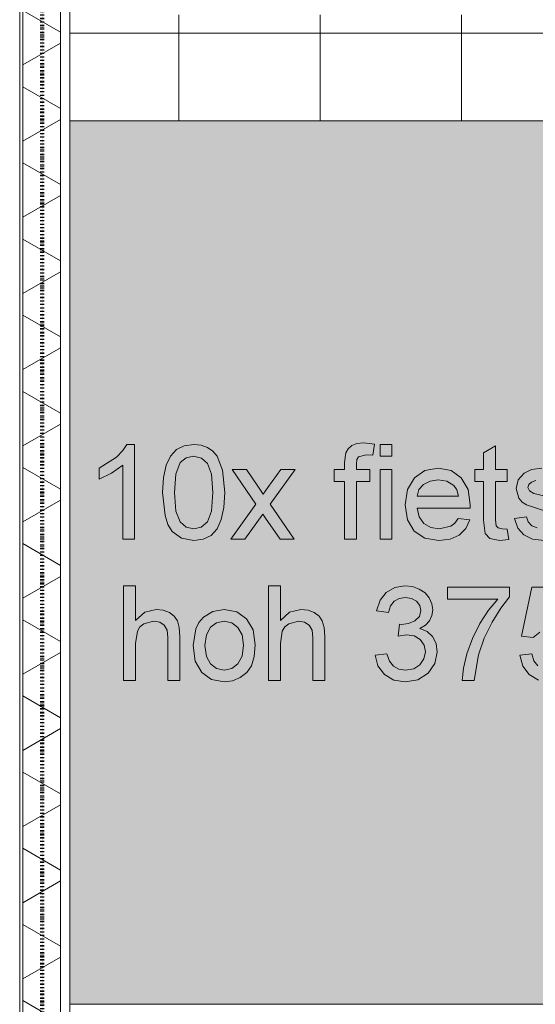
# Model space of a CAD drawing. Header units: millimetres. Extents: x -281 to 145437, y -16481 to 78869.
# Tile 108 of 256: x 4610 to 5705, y 31970 to 34060. Entities that reach past the tile are written whole.
import ezdxf

# ---------------------------------------------------------------- set-up
doc = ezdxf.new("R2010")
doc.units = ezdxf.units.MM
doc.linetypes.add('ARC FS 060 minutes', pattern=[7.2, 2.4, -1.6, 0, -1.6, 0, -1.6])
for name, color, linetype, lineweight in [('A--A23__Vloeren', 8, 'Continuous', 5), ('A--A2__Ruwbouw', 8, 'Continuous', 5), ('A--L$01A__Algemeen', 7, 'Continuous', 5), ('A--L21__Buitenwanden', 3, 'Continuous', 5), ('A--L90__Terrein', 7, 'Continuous', 5)]:
    doc.layers.add(name, color=color, linetype=linetype, lineweight=lineweight)

# ---------------------------------------------------------------- blocks, each defined once
blk = doc.blocks.new('65_GM_LIB_fire separation vertical_gen_arc - 060 minutes-2436626-L_80_ 11')
at = {"layer": 'A--L$01A__Algemeen', "linetype": 'ARC FS 060 minutes', "lineweight": 100}
blk.add_line((0, 0), (44095, 0), dxfattribs=at)
blk = doc.blocks.new('TBR-B-INS-BR-ARC-R25_rvt-1-L_80_ 11')
at = {"layer": 'A--L$01A__Algemeen', "color": 124, "linetype": 'ARC FS 060 minutes', "lineweight": 100, "rotation": 269.9999999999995}
blk.add_blockref('65_GM_LIB_fire separation vertical_gen_arc - 060 minutes-2436626-L_80_ 11', (4658, 56530), dxfattribs=at)
blk = doc.blocks.new('NLRS_90_PA_LB_fietsvak dubbellaags_gen_cpz - NLRS_72_21_01_fietsvak 10x hoh 375-48998501-L_80_ 11')
at = {"layer": 'A--L90__Terrein'}
blk.add_hatch(color=256, dxfattribs=at).paths.add_polyline_path([(1900, 0), (1900, 1875), (0, 1875), (0, 0), (1279, 0)])
for p, q in [((1900, 1875), (0, 1875)), ((623.7, 1191.6), (609.3, 1190.1)), ((646.6, 1188.8), (623.7, 1191.6)), ((112.1, 1175.3), (98.6, 1161.7)), ((121, 1188.4), (112.1, 1175.3)), ((137.1, 1188.4), (121, 1188.4)), ((137.1, 987.5), (137.1, 1188.4)), ((226.1, 1177.5), (213.3, 1163.7)), ((242.5, 1185.7), (226.1, 1177.5)), ((262.7, 1188.4), (242.5, 1185.7)), ((278.2, 1186.8), (262.7, 1188.4)), ((292.1, 1181.9), (278.2, 1186.8)), ((303.6, 1174), (292.1, 1181.9)), ((312.3, 1163.3), (303.6, 1174)), ((585.6, 1170.9), (582.9, 1149.9)), ((590.6, 1179.2), (585.6, 1170.9)), ((598.4, 1185.8), (590.6, 1179.2)), ((609.3, 1190.1), (598.4, 1185.8)), ((643, 1165.3), (646.6, 1188.8)), ((683.4, 1188.4), (658.3, 1188.4)), ((658.3, 1188.4), (658.3, 1163.3)), ((683.4, 1163.3), (683.4, 1188.4)), ((903.1, 1185.7), (878, 1170.9)), ((878, 1170.9), (878, 1135)), ((903.1, 1135), (903.1, 1185.7)), ((98.6, 1161.7), (61.8, 1138.2)), ((213.3, 1163.7), (204.2, 1144.1)), ((224.9, 1125.4), (234.1, 1149.9)), ((234.1, 1149.9), (246.7, 1159.9)), ((246.7, 1159.9), (262.4, 1163.3)), ((262.4, 1163.3), (279, 1159.5)), ((279, 1159.5), (292.1, 1148)), ((324.1, 1133.5), (312.3, 1163.3)), ((582.9, 1149.9), (582.9, 1135)), ((608, 1146.7), (609.2, 1156.3)), ((609.2, 1156.3), (612.7, 1162.3)), ((612.7, 1162.3), (628.5, 1166.4)), ((628.5, 1166.4), (643, 1165.3)), ((658.3, 1163.3), (683.4, 1163.3)), ((61.8, 1138.2), (61.8, 1114.4)), ((88.2, 1127.1), (112, 1144.1)), ((112, 1144.1), (112, 987.5)), ((204.2, 1144.1), (198.6, 1118.5)), ((292.1, 1148), (300.7, 1125)), ((328.6, 1086.3), (324.1, 1133.5)), ((374.6, 1135), (344.3, 1135)), ((344.3, 1135), (394.9, 1061.7)), ((398.9, 1099.7), (374.6, 1135)), ((447.9, 1135), (420.2, 1096.7)), ((425.1, 1061.7), (478.2, 1135)), ((478.2, 1135), (447.9, 1135)), ((582.9, 1135), (560.9, 1135)), ((560.9, 1135), (560.9, 1109.9)), ((608, 1135), (608, 1146.7)), ((636.3, 1135), (608, 1135)), ((636.3, 1109.9), (636.3, 1135)), ((683.4, 1135), (658.3, 1135)), ((658.3, 1135), (658.3, 987.5)), ((683.4, 987.5), (683.4, 1135)), ((753.5, 1133.1), (731.1, 1117.7)), ((781.6, 1138.2), (753.5, 1133.1)), ((808.9, 1133.1), (781.6, 1138.2)), ((830.7, 1117.7), (808.9, 1133.1)), ((878, 1135), (859.2, 1135)), ((859.2, 1135), (859.2, 1109.9)), ((928.2, 1135), (903.1, 1135)), ((928.2, 1109.9), (928.2, 1135)), ((979.9, 1135.1), (963.9, 1127.7)), ((1001.5, 1138.2), (979.9, 1135.1)), ((61.8, 1114.4), (88.2, 1127.1)), ((198.6, 1118.5), (196.8, 1086.3)), ((221.9, 1086.4), (224.9, 1125.4)), ((300.7, 1125), (303.5, 1086.4)), ((560.9, 1109.9), (582.9, 1109.9)), ((582.9, 1109.9), (582.9, 987.5)), ((608, 987.5), (608, 1109.9)), ((608, 1109.9), (636.3, 1109.9)), ((731.1, 1117.7), (716.5, 1093)), ((750.6, 1103.7), (764.6, 1110.7)), ((764.6, 1110.7), (781.5, 1113.1)), ((781.5, 1113.1), (799.9, 1110.1)), ((799.9, 1110.1), (814.6, 1101.3)), ((845, 1093.1), (830.7, 1117.7)), ((859.2, 1109.9), (878, 1109.9)), ((878, 1109.9), (878, 1028)), ((903.1, 1028.7), (903.1, 1109.9)), ((903.1, 1109.9), (928.2, 1109.9)), ((951.6, 1113.4), (947.1, 1094.7)), ((963.9, 1127.7), (951.6, 1113.4)), ((974, 1103.2), (979.4, 1108.3)), ((979.4, 1108.3), (989, 1111.9)), ((410.3, 1083.1), (398.9, 1099.7)), ((420.2, 1096.7), (410.3, 1083.1)), ((716.5, 1093), (711.6, 1060)), ((736.7, 1078.5), (740.9, 1092.7)), ((740.9, 1092.7), (750.6, 1103.7)), ((814.6, 1101.3), (821.2, 1091.8)), ((821.2, 1091.8), (824.6, 1078.5)), ((849.8, 1060.2), (845, 1093.1)), ((947.1, 1094.7), (952.7, 1074.4)), ((972.2, 1097.2), (974, 1103.2)), ((975.2, 1089.9), (972.2, 1097.2)), ((984.6, 1084.4), (975.2, 1089.9)), ((196.8, 1086.3), (201.8, 1037.5)), ((224.9, 1046.9), (221.9, 1086.4)), ((303.5, 1086.4), (300.6, 1046.9)), ((326.8, 1054.4), (328.6, 1086.3)), ((824.6, 1078.5), (736.7, 1078.5)), ((952.7, 1074.4), (959.6, 1066.2)), ((959.6, 1066.2), (969.2, 1060.1)), ((1006.2, 1079), (984.6, 1084.4)), ((233.7, 1024), (224.9, 1046.9)), ((300.6, 1046.9), (291.8, 1024.1)), ((321.3, 1028.8), (326.8, 1054.4)), ((394.9, 1061.7), (341.2, 987.5)), ((476.2, 987.5), (425.1, 1061.7)), ((711.6, 1060), (716.5, 1028.1)), ((741.1, 1034.6), (736.7, 1053.4)), ((736.7, 1053.4), (849.6, 1053.4)), ((849.6, 1053.4), (849.8, 1060.2)), ((969.2, 1060.1), (1007, 1047.8)), ((201.8, 1037.5), (208.1, 1018.6)), ((312.2, 1009.2), (321.3, 1028.8)), ((371.4, 987.5), (409.6, 1040.2)), ((409.6, 1040.2), (415.2, 1032.1)), ((415.2, 1032.1), (446, 987.5)), ((716.5, 1028.1), (730.9, 1004.3)), ((751.2, 1020.8), (741.1, 1034.6)), ((824.4, 1031.4), (817.3, 1021.5)), ((849, 1028.3), (824.4, 1031.4)), ((840.1, 1009.8), (849, 1028.3)), ((878, 1028), (881.1, 999.5)), ((904.5, 1015.8), (903.1, 1028.7)), ((969.1, 1034.6), (943.9, 1031.4)), ((943.9, 1031.4), (950.8, 1011)), ((973, 1023.8), (969.1, 1034.6)), ((208.1, 1018.6), (216.8, 1003.5)), ((216.8, 1003.5), (236.6, 989.1)), ((246.8, 1013.1), (233.7, 1024)), ((262.7, 1009.5), (246.8, 1013.1)), ((278.6, 1013.1), (262.7, 1009.5)), ((291.8, 1024.1), (278.6, 1013.1)), ((299.5, 995.4), (312.2, 1009.2)), ((730.9, 1004.3), (753.6, 989.3)), ((765.8, 1012.3), (751.2, 1020.8)), ((783.5, 1009.5), (765.8, 1012.3)), ((808.2, 1014.7), (783.5, 1009.5)), ((817.3, 1021.5), (808.2, 1014.7)), ((825.9, 995.9), (840.1, 1009.8)), ((908.7, 1011.2), (904.5, 1015.8)), ((917.3, 1009.5), (908.7, 1011.2)), ((928.2, 1008.4), (917.3, 1009.5)), ((931.4, 986.8), (928.2, 1008.4)), ((950.8, 1011), (963.2, 996.2)), ((980.7, 1015.9), (973, 1023.8)), ((992.1, 1011.1), (980.7, 1015.9)), ((112, 987.5), (137.1, 987.5)), ((236.6, 989.1), (262.7, 984.4)), ((262.7, 984.4), (283, 987.1)), ((283, 987.1), (299.5, 995.4)), ((341.2, 987.5), (371.4, 987.5)), ((446, 987.5), (476.2, 987.5)), ((582.9, 987.5), (608, 987.5)), ((658.3, 987.5), (683.4, 987.5)), ((753.6, 989.3), (783.1, 984.4)), ((783.1, 984.4), (806.8, 987.2)), ((806.8, 987.2), (825.9, 995.9)), ((881.1, 999.5), (891.6, 988.5)), ((891.6, 988.5), (912.6, 984.4)), ((912.6, 984.4), (931.4, 986.8)), ((963.2, 996.2), (981.6, 987.3)), ((981.6, 987.3), (1007, 984.4)), ((139.1, 888.4), (114, 888.4)), ((114, 888.4), (114, 687.5)), ((139.1, 814.5), (139.1, 888.4)), ((446.7, 888.4), (421.6, 888.4)), ((421.6, 888.4), (421.6, 687.5)), ((446.7, 814.5), (446.7, 888.4)), ((689.3, 884.9), (671.3, 874.4)), ((711.2, 888.4), (689.3, 884.9)), ((727, 886.7), (711.2, 888.4)), ((741.5, 881.5), (727, 886.7)), ((753.8, 873.4), (741.5, 881.5)), ((933.3, 885.3), (801.5, 885.3)), ((801.5, 885.3), (801.5, 860.2)), ((933.3, 865), (933.3, 885.3)), ((980.4, 885.3), (958.4, 781.7)), ((1077.7, 885.3), (980.4, 885.3)), ((658.2, 857.6), (650.8, 835)), ((671.3, 874.4), (658.2, 857.6)), ((688.2, 855.5), (699, 861.3)), ((699, 861.3), (712.1, 863.3)), ((712.1, 863.3), (725.3, 861.4)), ((725.3, 861.4), (735.8, 855.5)), ((762.7, 862.7), (753.8, 873.4)), ((768.2, 850.4), (762.7, 862.7)), ((801.5, 860.2), (908.2, 860.2)), ((908.2, 860.2), (888.6, 836.6)), ((914.5, 841.2), (933.3, 865)), ((182.8, 838.2), (158.7, 832.3)), ((197.9, 836.6), (182.8, 838.2)), ((211, 831.7), (197.9, 836.6)), ((327.5, 838.2), (303.4, 834.1)), ((353.9, 833.2), (327.5, 838.2)), ((490.4, 838.2), (466.3, 832.3)), ((505.6, 836.6), (490.4, 838.2)), ((518.6, 831.7), (505.6, 836.6)), ((675.9, 831.9), (680.3, 845.6)), ((680.3, 845.6), (688.2, 855.5)), ((735.8, 855.5), (742.7, 846.7)), ((742.7, 846.7), (744.9, 835.9)), ((770.1, 837.4), (768.2, 850.4)), ((768.3, 825.2), (770.1, 837.4)), ((888.6, 836.6), (870.2, 808.2)), ((895.9, 810.9), (914.5, 841.2)), ((158.7, 832.3), (139.1, 814.5)), ((221.2, 824.1), (211, 831.7)), ((228.1, 813.9), (221.2, 824.1)), ((283.2, 821.9), (273.7, 810.7)), ((303.4, 834.1), (283.2, 821.9)), ((374.9, 818.3), (353.9, 833.2)), ((388.7, 794.6), (374.9, 818.3)), ((466.3, 832.3), (446.7, 814.5)), ((528.9, 824.1), (518.6, 831.7)), ((535.7, 813.9), (528.9, 824.1)), ((650.8, 835), (675.9, 831.9)), ((741.8, 822.9), (732.3, 813.7)), ((744.9, 835.9), (741.8, 822.9)), ((763.1, 814.2), (768.3, 825.2)), ((143.2, 792.3), (148.6, 800.9)), ((148.6, 800.9), (156.9, 807.5)), ((156.9, 807.5), (177.5, 813.1)), ((177.5, 813.1), (190.5, 811)), ((190.5, 811), (200.1, 804.8)), ((200.1, 804.8), (206.1, 794)), ((232, 800), (228.1, 813.9)), ((233.2, 780.9), (232, 800)), ((266.9, 796.8), (261.5, 761.3)), ((273.7, 810.7), (266.9, 796.8)), ((289.5, 784), (298.2, 800.2)), ((298.2, 800.2), (311.4, 809.9)), ((311.4, 809.9), (327.5, 813.1)), ((327.5, 813.1), (343.4, 809.8)), ((343.4, 809.8), (356.5, 800.1)), ((356.5, 800.1), (365.3, 784.2)), ((393.3, 763.3), (388.7, 794.6)), ((450.8, 792.3), (456.3, 800.9)), ((456.3, 800.9), (464.5, 807.5)), ((464.5, 807.5), (485.1, 813.1)), ((485.1, 813.1), (498.1, 811)), ((498.1, 811), (507.8, 804.8)), ((507.8, 804.8), (513.8, 794)), ((539.6, 800), (535.7, 813.9)), ((540.9, 780.9), (539.6, 800)), ((699.8, 806.8), (697, 781.7)), ((703.8, 806.5), (699.8, 806.8)), ((718.8, 808.3), (703.8, 806.5)), ((732.3, 813.7), (718.8, 808.3)), ((742.5, 797.6), (754.5, 804.8)), ((758.2, 791.2), (742.5, 797.6)), ((754.5, 804.8), (763.1, 814.2)), ((870.2, 808.2), (854.4, 776.8)), ((879.5, 777), (895.9, 810.9)), ((139.1, 765.9), (143.2, 792.3)), ((206.1, 794), (208.1, 778.3)), ((208.1, 778.3), (208.1, 687.5)), ((233.2, 687.5), (233.2, 780.9)), ((286.6, 761.3), (289.5, 784)), ((365.3, 784.2), (368.2, 762.1)), ((446.7, 765.9), (450.8, 792.3)), ((513.8, 794), (515.8, 778.3)), ((515.8, 778.3), (515.8, 687.5)), ((540.9, 687.5), (540.9, 780.9)), ((697, 781.7), (714.6, 784.4)), ((714.6, 784.4), (730.4, 781.9)), ((730.4, 781.9), (743.1, 774.1)), ((743.1, 774.1), (751.6, 762.5)), ((769.9, 780.4), (758.2, 791.2)), ((777.1, 765.7), (769.9, 780.4)), ((854.4, 776.8), (842.8, 744.2)), ((867.3, 742.1), (879.5, 777)), ((958.4, 781.7), (983.5, 778.5)), ((983.5, 778.5), (997.6, 789.9)), ((139.1, 687.5), (139.1, 765.9)), ((261.5, 761.3), (266.1, 728.4)), ((289.5, 738.6), (286.6, 761.3)), ((368.2, 762.1), (365.3, 738.9)), ((391.3, 738), (393.3, 763.3)), ((446.7, 687.5), (446.7, 765.9)), ((751.6, 762.5), (754.4, 748.2)), ((779.5, 747.7), (777.1, 765.7)), ((298.2, 722.4), (289.5, 738.6)), ((365.3, 738.9), (356.6, 722.5)), ((385.2, 718.6), (391.3, 738)), ((672.7, 744), (647.6, 740.9)), ((647.6, 740.9), (653.8, 718.2)), ((678.4, 728.2), (672.7, 744)), ((751.5, 733.1), (743, 720.6)), ((754.4, 748.2), (751.5, 733.1)), ((774.7, 723.3), (779.5, 747.7)), ((842.8, 744.2), (835.6, 713.4)), ((858, 687.5), (867.3, 742.1)), ((980.4, 744), (955.3, 740.9)), ((955.3, 740.9), (961.4, 717.8)), ((985, 728.9), (980.4, 744)), ((266.1, 728.4), (279.7, 704.2)), ((311.4, 712.7), (298.2, 722.4)), ((327.5, 709.5), (311.4, 712.7)), ((343.5, 712.7), (327.5, 709.5)), ((356.6, 722.5), (343.5, 712.7)), ((375.2, 704.2), (385.2, 718.6)), ((653.8, 718.2), (667.6, 700.1)), ((686.6, 717.6), (678.4, 728.2)), ((697.9, 711.5), (686.6, 717.6)), ((712.5, 709.5), (697.9, 711.5)), ((729.7, 712.3), (712.5, 709.5)), ((743, 720.6), (729.7, 712.3)), ((760.3, 702.8), (774.7, 723.3)), ((835.6, 713.4), (832.8, 687.5)), ((961.4, 717.8), (974.9, 699.8)), ((993, 718.1), (985, 728.9)), ((279.7, 704.2), (300.8, 689.3)), ((345.2, 686.6), (361.5, 693.4)), ((361.5, 693.4), (375.2, 704.2)), ((667.6, 700.1), (687.4, 688.3)), ((738.5, 689), (760.3, 702.8)), ((974.9, 699.8), (994.5, 688.2)), ((114, 687.5), (139.1, 687.5)), ((208.1, 687.5), (233.2, 687.5)), ((300.8, 689.3), (327.5, 684.4)), ((327.5, 684.4), (345.2, 686.6)), ((421.6, 687.5), (446.7, 687.5)), ((515.8, 687.5), (540.9, 687.5)), ((687.4, 688.3), (711.6, 684.4)), ((711.6, 684.4), (738.5, 689)), ((832.8, 687.5), (858, 687.5)), ((0, 0), (1900, 0))]:
    blk.add_line(p, q, dxfattribs=at)

msp = doc.modelspace()

# ---------------------------------------------------------------- hatches: boundary and pattern name
at = {"layer": 'A--A23__Vloeren'}
h = msp.add_hatch(dxfattribs=at)
h.set_pattern_fill('FP_213', color=256, style=0, pattern_type=2)
h.set_pattern_definition([(0, (7648.04, 36431.46), (0, 300), []), (90, (7648.04, 36431.46), (-300, 2e-14), [])])
h.paths.add_polyline_path([(4717, 12483), (5950.5, 12483), (5951.5, 12545), (5952.7, 12547.8), (5958, 12550), (6045.5, 12549), (6048.3, 12547.8), (6050.5, 12542.5), (6050.5, 12483), (9400, 12483), (9400, 12700), (8817, 12700), (8817, 15700), (8900, 15700), (8900, 16450), (8817, 16450), (8817, 21700), (9400, 21700), (9400, 22808.8), (8817, 22808.8), (8817, 28808.8), (9400, 28808.8), (9400, 29700), (8817, 29700), (8817, 35700), (9400, 35700), (9400, 36900), (8817, 36900), (8817, 42900), (9400, 42900), (9400, 43913), (8817, 43913), (8817, 49288), (9400, 49288), (9400, 50010), (8817, 50010), (8817, 55260), (9400, 55260), (9400, 56200), (10717, 56200), (10717, 56540), (9140, 56540), (9140, 56717), (8110, 56717), (8110, 56712), (8045, 56712), (8046, 56715.5), (8060, 56715.5), (8060, 56717), (8039.4, 56717), (8039, 56715), (6800.2, 56715.5), (6800, 56717), (6780, 56717), (6780, 56715.5), (6794, 56714.7), (6795, 56712), (6730, 56712), (6731, 56715.5), (6730, 56715.5), (6730, 56717), (4717, 56717), (4717, 55445), (6617, 55445), (6617, 52070), (4717, 52070), (4717, 51845), (6617, 51845), (6617, 48470), (4717, 48470), (4717, 48245), (6617, 48245), (6617, 44870), (4717, 44870), (4717, 44645), (6617, 44645), (6617, 41270), (4717, 41270), (4717, 41045), (6617, 41045), (6617, 37670), (4717, 37670), (4717, 37445), (6617, 37445), (6617, 34070), (4717, 34070), (4717, 33845), (6617, 33845), (6617, 30470), (4717, 30470), (4717, 30325), (6617, 30325), (6617, 26950), (4717, 26950), (4717, 26645), (6617, 26645), (6617, 23270), (4717, 23270), (4717, 23045), (6617, 23045), (6617, 19670), (4717, 19670), (4717, 19445), (6617, 19445), (6617, 16070), (4717, 16069.5), (4717, 15800), (6617, 15800), (6617, 12800), (4717, 12800), (4717, 12580.7)])
h.paths.add_polyline_path([(6044.8, 12483), (6045.5, 12483), (6044.8, 12544.3), (6043, 12545), (5956.2, 12544.3), (5955.5, 12542.5), (5956.2, 12483), (5996, 12483)])
h.paths.add_polyline_path([(5996, 15950), (5956.2, 15950.7), (5952.7, 15952.2), (5950.5, 15957.5), (5951.5, 16045), (5952.7, 16047.8), (5958, 16050), (6045.5, 16049), (6048.3, 16047.8), (6050.5, 16042.5), (6049.8, 15955.7), (6048.3, 15952.2), (6043, 15950)])
h.paths.add_polyline_path([(6043, 15955), (6044.8, 15955.7), (6045.5, 15957.5), (6044.8, 16044.3), (6043, 16045), (5956.2, 16044.3), (5955.5, 16042.5), (5956.2, 15955.7), (5958, 15955), (5996, 15955)])
h.paths.add_polyline_path([(6700.3, 18554.3), (6674, 18557.8), (6656.5, 18566.2), (6644.1, 18581), (6637.2, 18601.4), (6662.4, 18604.6), (6666.3, 18593.8), (6675, 18585.5), (6685.4, 18581.1), (6700.6, 18579.5), (6716.7, 18581.4), (6726.2, 18585.4), (6732.5, 18591.8), (6734.6, 18599.3), (6731, 18606.9), (6726.2, 18610.6), (6699.5, 18618), (6662.5, 18630.1), (6652.9, 18636.2), (6646, 18644.4), (6640.4, 18664.7), (6644.9, 18683.4), (6657.2, 18697.7), (6673.2, 18705.1), (6696.7, 18707.9), (6725.3, 18703.2), (6736.8, 18697.4), (6744.8, 18689.9), (6753.4, 18667.4), (6728.3, 18664.2), (6725.1, 18672.1), (6718.8, 18678.1), (6694.8, 18682.9), (6682.3, 18681.9), (6672.7, 18678.3), (6667.3, 18673.1), (6665.5, 18667.2), (6668.5, 18659.9), (6677.9, 18654.4), (6700.3, 18648.7), (6736.4, 18637.2), (6753.5, 18623.8), (6758.6, 18610.6), (6759.3, 18599.3), (6757.9, 18589.6), (6752.4, 18577.9), (6743.5, 18567.9), (6731.4, 18560.5), (6715.7, 18555.8), (6700.6, 18554.4)])
h.paths.add_polyline_path([(5958, 19550), (5952.7, 19552.2), (5950.5, 19557.5), (5951.5, 19645), (5952.7, 19647.8), (5958, 19650), (6045.5, 19649), (6048.3, 19647.8), (6050.5, 19642.5), (6049.8, 19555.7), (6048.3, 19552.2), (6043, 19550), (5996, 19550)])
h.paths.add_polyline_path([(6043, 19555), (6044.8, 19555.7), (6045.5, 19557.5), (6044.8, 19644.3), (6043, 19645), (5956.2, 19644.3), (5955.5, 19642.5), (5956.2, 19555.7), (5958, 19555), (5996, 19555)])
h.paths.add_polyline_path([(6700.3, 22154.3), (6674, 22157.8), (6656.5, 22166.2), (6644.1, 22181), (6637.2, 22201.4), (6662.5, 22204.2), (6666.3, 22193.8), (6675, 22185.5), (6685.4, 22181.1), (6700.6, 22179.5), (6716, 22181.1), (6726.2, 22185.4), (6732.5, 22191.8), (6734.6, 22199.3), (6732.5, 22205.7), (6726.2, 22210.6), (6699.5, 22218), (6662.5, 22230.1), (6652.9, 22236.2), (6646, 22244.4), (6640.4, 22264.7), (6644.9, 22283.4), (6657.2, 22297.7), (6673.2, 22305.1), (6696.7, 22307.9), (6725.3, 22303.2), (6736.8, 22297.4), (6744.8, 22289.9), (6753.4, 22267.4), (6728.3, 22264.2), (6725.1, 22272.1), (6718.8, 22278.1), (6694.8, 22282.9), (6682.3, 22281.9), (6672.7, 22278.3), (6667.3, 22273.1), (6665.5, 22267.2), (6668.5, 22259.9), (6677.9, 22254.4), (6700.3, 22248.7), (6736.4, 22237.2), (6753.5, 22223.8), (6758.6, 22210.6), (6759.3, 22199.3), (6757.9, 22189.6), (6752.4, 22177.9), (6743.5, 22167.9), (6731.4, 22160.5), (6715.7, 22155.8), (6700.3, 22154.3)])
h.paths.add_polyline_path([(5996, 23150), (5956.2, 23150.7), (5952.7, 23152.2), (5950.5, 23157.5), (5951.5, 23245), (5952.7, 23247.8), (5958, 23250), (6045.5, 23249), (6048.3, 23247.8), (6050.5, 23242.5), (6049.8, 23155.7), (6048.3, 23152.2), (6043, 23150)])
h.paths.add_polyline_path([(5996, 23155), (6044.8, 23155.7), (6045.5, 23157.5), (6044.8, 23244.3), (6043, 23245), (5956.2, 23244.3), (5955.5, 23242.5), (5956.2, 23155.7), (5958, 23155)])
h.paths.add_polyline_path([(6700.3, 25754.3), (6674, 25757.8), (6656.5, 25766.2), (6644.1, 25781), (6637.2, 25801.4), (6662.5, 25804.2), (6666.3, 25793.8), (6675, 25785.5), (6685.4, 25781.1), (6700.6, 25779.5), (6716, 25781.1), (6726.2, 25785.4), (6732.5, 25791.8), (6734.6, 25799.3), (6732.5, 25805.7), (6726.2, 25810.6), (6699.5, 25818), (6662.5, 25830.1), (6652.9, 25836.2), (6646, 25844.4), (6640.4, 25864.7), (6644.9, 25883.4), (6657.2, 25897.7), (6673.2, 25905.1), (6696.7, 25907.9), (6728.4, 25901.7), (6736.8, 25897.4), (6744.8, 25889.9), (6753.4, 25867.4), (6728.3, 25864.2), (6725.1, 25872.1), (6718.8, 25878.1), (6694.8, 25882.9), (6682.3, 25881.9), (6672.7, 25878.3), (6667.3, 25873.1), (6665.5, 25867.2), (6668.5, 25859.9), (6677.9, 25854.4), (6700.3, 25848.7), (6736.4, 25837.2), (6753.5, 25823.8), (6758.6, 25810.6), (6759.3, 25799.3), (6757.9, 25789.6), (6752.4, 25777.9), (6743.5, 25767.9), (6731.4, 25760.5), (6715.7, 25755.8), (6700.3, 25754.3)])
h.paths.add_polyline_path([(6043, 26750), (5956.2, 26750.7), (5952.7, 26752.2), (5950.5, 26757.5), (5951.5, 26845), (5952.7, 26847.8), (5958, 26850), (6045.5, 26849), (6048.3, 26847.8), (6050.5, 26842.5), (6049.8, 26755.7), (6048.3, 26752.2), (6044.8, 26750.7)])
h.paths.add_polyline_path([(6043, 26755), (6044.8, 26755.7), (6045.5, 26757.5), (6044.8, 26844.3), (6043, 26845), (5956.2, 26844.3), (5955.5, 26842.5), (5956.2, 26755.7), (5958, 26755), (5996, 26755)])
h.paths.add_polyline_path([(6700.3, 29434.4), (6674, 29437.8), (6656.5, 29446.3), (6644.1, 29461), (6637.2, 29481.5), (6662.5, 29484.2), (6666.3, 29473.9), (6675, 29465.6), (6685.4, 29461.1), (6700.6, 29459.5), (6716, 29461.1), (6726.2, 29465.5), (6732.5, 29471.9), (6734.6, 29479.4), (6732.5, 29485.8), (6726.2, 29490.7), (6699.5, 29498.1), (6662.5, 29510.1), (6652.9, 29516.3), (6646, 29524.5), (6640.4, 29544.7), (6644.9, 29563.4), (6657.2, 29577.7), (6673.2, 29585.2), (6696.7, 29587.9), (6725.3, 29583.3), (6736.8, 29577.5), (6744.8, 29570), (6753.4, 29547.4), (6728.3, 29544.3), (6725.1, 29552.2), (6718.8, 29558.1), (6694.8, 29563), (6682.3, 29561.9), (6672.7, 29558.4), (6667.3, 29553.2), (6665.5, 29547.3), (6668.5, 29540), (6677.9, 29534.4), (6700.3, 29528.8), (6736.4, 29517.3), (6753.5, 29503.9), (6758.6, 29490.7), (6759.3, 29479.4), (6757.9, 29469.7), (6752.4, 29458), (6743.5, 29448), (6731.4, 29440.6), (6715.7, 29435.8), (6700.3, 29434.4)])
h.paths.add_polyline_path([(5958, 30350), (5952.7, 30352.2), (5950.5, 30357.5), (5951.5, 30445), (5952.7, 30447.8), (5958, 30450), (6045.5, 30449), (6048.3, 30447.8), (6050.5, 30442.5), (6049.8, 30355.7), (6048.3, 30352.2), (6043, 30350), (5996, 30350)])
h.paths.add_polyline_path([(5996, 30355), (6044.8, 30355.7), (6045.5, 30357.5), (6044.8, 30444.3), (6043, 30445), (5956.2, 30444.3), (5955.5, 30442.5), (5956.2, 30355.7), (5958, 30355)])
h.paths.add_polyline_path([(6700.3, 32954.3), (6674, 32957.8), (6656.5, 32966.2), (6644.1, 32981), (6637.2, 33001.4), (6662.5, 33004.2), (6666.3, 32993.8), (6675, 32985.5), (6685.4, 32981.1), (6700.6, 32979.5), (6716, 32981.1), (6726.2, 32985.4), (6732.5, 32991.8), (6734.6, 32999.3), (6732.5, 33005.7), (6726.2, 33010.6), (6699.5, 33018), (6662.5, 33030.1), (6652.9, 33036.2), (6646, 33044.4), (6640.4, 33064.7), (6644.9, 33083.4), (6657.2, 33097.7), (6673.2, 33105.1), (6696.7, 33107.9), (6725.3, 33103.2), (6736.8, 33097.4), (6744.8, 33089.9), (6753.4, 33067.4), (6728.3, 33064.2), (6725.1, 33072.1), (6718.8, 33078.1), (6694.8, 33082.9), (6682.3, 33081.9), (6672.7, 33078.3), (6667.3, 33073.1), (6665.5, 33067.2), (6668.5, 33059.9), (6677.9, 33054.4), (6700.3, 33048.7), (6736.4, 33037.2), (6753.5, 33023.8), (6758.6, 33010.6), (6759.3, 32999.3), (6757.9, 32989.6), (6752.4, 32977.9), (6743.5, 32967.9), (6731.4, 32960.5), (6715.7, 32955.8), (6700.3, 32954.3)])
h.paths.add_polyline_path([(5958, 33950), (5952.7, 33952.2), (5950.5, 33957.5), (5951.5, 34045), (5952.7, 34047.8), (5958, 34050), (6045.5, 34049), (6048.3, 34047.8), (6050.5, 34042.5), (6049.8, 33955.7), (6048.3, 33952.2), (6043, 33950), (5996, 33950)])
h.paths.add_polyline_path([(6043, 33955), (6044.8, 33955.7), (6045.5, 33957.5), (6044.8, 34044.3), (6043, 34045), (5956.2, 34044.3), (5955.5, 34042.5), (5956.2, 33955.7), (5958, 33955), (5996, 33955)])
h.paths.add_polyline_path([(6700.3, 36554.3), (6674, 36557.8), (6656.5, 36566.2), (6644.1, 36581), (6637.2, 36601.4), (6662.5, 36604.2), (6666.3, 36593.8), (6675, 36585.5), (6685.4, 36581.1), (6700.6, 36579.5), (6716, 36581.1), (6726.2, 36585.4), (6732.5, 36591.8), (6734.6, 36599.3), (6732.5, 36605.7), (6726.2, 36610.6), (6699.5, 36618), (6662.5, 36630.1), (6652.9, 36636.2), (6646, 36644.4), (6640.4, 36664.7), (6644.9, 36683.4), (6657.2, 36697.7), (6673.2, 36705.1), (6696.7, 36707.9), (6725.3, 36703.2), (6736.8, 36697.4), (6744.8, 36689.9), (6753.4, 36667.4), (6728.3, 36664.2), (6725.1, 36672.1), (6718.8, 36678.1), (6694.8, 36682.9), (6682.3, 36681.9), (6672.7, 36678.3), (6667.3, 36673.1), (6665.5, 36667.2), (6668.5, 36659.9), (6677.9, 36654.4), (6700.3, 36648.7), (6736.4, 36637.2), (6753.5, 36623.8), (6758.6, 36610.6), (6759.3, 36599.3), (6757.9, 36589.6), (6752.4, 36577.9), (6743.5, 36567.9), (6731.4, 36560.5), (6715.7, 36555.8), (6700.3, 36554.3)])
h.paths.add_polyline_path([(5996, 37550), (5956.2, 37550.7), (5952.7, 37552.2), (5950.5, 37557.5), (5951.5, 37645), (5952.7, 37647.8), (5958, 37650), (6045.5, 37649), (6048.3, 37647.8), (6050.5, 37642.5), (6049.8, 37555.7), (6048.3, 37552.2), (6043, 37550)])
h.paths.add_polyline_path([(6043, 37555), (6044.8, 37555.7), (6045.5, 37557.5), (6044.8, 37644.3), (6043, 37645), (5956.2, 37644.3), (5955.5, 37642.5), (5956.2, 37555.7), (5958, 37555), (5996, 37555)])
h.paths.add_polyline_path([(6700.3, 40154.3), (6674, 40157.8), (6656.5, 40166.2), (6644.1, 40181), (6637.2, 40201.4), (6662.5, 40204.2), (6666.3, 40193.8), (6675, 40185.5), (6685.4, 40181.1), (6700.6, 40179.5), (6716, 40181.1), (6726.2, 40185.4), (6732.5, 40191.8), (6734.6, 40199.3), (6732.5, 40205.7), (6726.2, 40210.6), (6699.5, 40218), (6662.5, 40230.1), (6652.9, 40236.2), (6646, 40244.4), (6640.4, 40264.7), (6644.9, 40283.4), (6657.2, 40297.7), (6673.2, 40305.1), (6696.7, 40307.9), (6725.3, 40303.2), (6736.8, 40297.4), (6744.8, 40289.9), (6753.4, 40267.4), (6728.3, 40264.2), (6725.1, 40272.1), (6718.8, 40278.1), (6694.8, 40282.9), (6682.3, 40281.9), (6672.7, 40278.3), (6667.3, 40273.1), (6665.5, 40267.2), (6668.5, 40259.9), (6677.9, 40254.4), (6700.3, 40248.7), (6736.4, 40237.2), (6753.5, 40223.8), (6758.6, 40210.6), (6759.3, 40199.3), (6757.9, 40189.6), (6752.4, 40177.9), (6743.5, 40167.9), (6731.4, 40160.5), (6715.7, 40155.8), (6700.6, 40154.4)])
h.paths.add_polyline_path([(5958, 41150), (5952.7, 41152.2), (5950.5, 41157.5), (5951.5, 41245), (5952.7, 41247.8), (5958, 41250), (6045.5, 41249), (6048.3, 41247.8), (6050.5, 41242.5), (6049.8, 41155.7), (6048.3, 41152.2), (6043, 41150), (5996, 41150)])
h.paths.add_polyline_path([(5958, 41155), (6044.8, 41155.7), (6045.5, 41157.5), (6044.8, 41244.3), (6043, 41245), (5956.2, 41244.3), (5955.5, 41242.5), (5956.2, 41155.7)])
h.paths.add_polyline_path([(6700.3, 43754.3), (6674, 43757.8), (6656.5, 43766.2), (6644.1, 43781), (6637.2, 43801.4), (6662.5, 43804.2), (6666.3, 43793.8), (6675, 43785.5), (6685.4, 43781.1), (6700.6, 43779.5), (6716, 43781.1), (6726.2, 43785.4), (6732.5, 43791.8), (6734.6, 43799.3), (6732.5, 43805.7), (6726.2, 43810.6), (6699.5, 43818), (6662.5, 43830.1), (6652.9, 43836.2), (6646, 43844.4), (6640.4, 43864.7), (6644.9, 43883.4), (6657.2, 43897.7), (6673.2, 43905.1), (6696.7, 43907.9), (6725.3, 43903.2), (6736.8, 43897.4), (6744.8, 43889.9), (6753.4, 43867.4), (6728.3, 43864.2), (6725.1, 43872.1), (6718.8, 43878.1), (6694.8, 43882.9), (6682.3, 43881.9), (6672.7, 43878.3), (6667.3, 43873.1), (6665.5, 43867.2), (6668.5, 43859.9), (6677.9, 43854.4), (6700.3, 43848.7), (6736.4, 43837.2), (6753.5, 43823.8), (6758.6, 43810.6), (6759.3, 43799.3), (6757.9, 43789.6), (6752.4, 43777.9), (6743.5, 43767.9), (6731.4, 43760.5), (6715.7, 43755.8), (6700.3, 43754.3)])
h.paths.add_polyline_path([(5988.6, 44750), (5956.2, 44750.7), (5952.7, 44752.2), (5950.5, 44757.5), (5951.5, 44845), (5952.7, 44847.8), (5958, 44850), (6045.5, 44849), (6048.3, 44847.8), (6050.5, 44842.5), (6049.8, 44755.7), (6048.3, 44752.2), (6043, 44750), (5996, 44750)])
h.paths.add_polyline_path([(5988, 44755), (6044.8, 44755.7), (6045.5, 44757.5), (6044.8, 44844.3), (6043, 44845), (5956.2, 44844.3), (5955.5, 44842.5), (5956.2, 44755.7), (5958, 44755)])
h.paths.add_polyline_path([(6700.3, 47354.3), (6674, 47357.8), (6656.5, 47366.2), (6644.1, 47381), (6637.2, 47401.4), (6662.5, 47404.2), (6666.3, 47393.8), (6675, 47385.5), (6685.4, 47381.1), (6700.6, 47379.5), (6716, 47381.1), (6726.2, 47385.4), (6732.5, 47391.8), (6734.6, 47399.3), (6732.5, 47405.7), (6726.2, 47410.6), (6699.5, 47418), (6662.5, 47430.1), (6652.9, 47436.2), (6646, 47444.4), (6640.4, 47464.7), (6644.9, 47483.4), (6657.2, 47497.7), (6673.2, 47505.1), (6696.7, 47507.9), (6725.3, 47503.2), (6736.8, 47497.4), (6744.8, 47489.9), (6753.4, 47467.4), (6728.3, 47464.2), (6725.1, 47472.1), (6718.8, 47478.1), (6694.8, 47482.9), (6682.3, 47481.9), (6672.7, 47478.3), (6667.3, 47473.1), (6665.5, 47467.2), (6668.5, 47459.9), (6677.9, 47454.4), (6700.3, 47448.7), (6736.4, 47437.2), (6753.5, 47423.8), (6758.6, 47410.6), (6759.3, 47399.3), (6757.9, 47389.6), (6752.4, 47377.9), (6743.5, 47367.9), (6731.4, 47360.5), (6715.7, 47355.8), (6700.3, 47354.3)])
h.paths.add_polyline_path([(6043, 48350), (5956.2, 48350.7), (5952.7, 48352.2), (5950.5, 48357.5), (5951.5, 48445), (5952.7, 48447.8), (5958, 48450), (6045.5, 48449), (6048.3, 48447.8), (6050.5, 48442.5), (6049.8, 48355.7), (6048.3, 48352.2), (6044.8, 48350.7)])
h.paths.add_polyline_path([(5958, 48355), (6044.8, 48355.7), (6045.5, 48357.5), (6044.8, 48444.3), (6043, 48445), (5956.2, 48444.3), (5955.5, 48442.5), (5956.2, 48355.7)])
h.paths.add_polyline_path([(6700.3, 50954.3), (6673.9, 50957.8), (6656.5, 50966.2), (6644.1, 50981), (6637.2, 51001.4), (6662.5, 51004.2), (6666.3, 50993.8), (6675, 50985.5), (6685.4, 50981.1), (6700.6, 50979.5), (6716, 50981.1), (6726.2, 50985.4), (6732.5, 50991.8), (6734.6, 50999.3), (6732.5, 51005.7), (6726.2, 51010.6), (6699.5, 51018), (6662.5, 51030.1), (6652.9, 51036.2), (6646, 51044.4), (6640.4, 51064.7), (6644.9, 51083.4), (6657.2, 51097.7), (6673.2, 51105.1), (6696.7, 51107.9), (6725.3, 51103.2), (6736.8, 51097.4), (6744.8, 51089.9), (6753.4, 51067.4), (6728.3, 51064.2), (6725.1, 51072.1), (6718.8, 51078.1), (6694.8, 51082.9), (6682.3, 51081.9), (6672.7, 51078.3), (6667.3, 51073.1), (6665.5, 51067.2), (6668.5, 51059.9), (6677.9, 51054.4), (6700.3, 51048.7), (6736.4, 51037.2), (6753.5, 51023.8), (6758.6, 51010.6), (6759.3, 50999.3), (6757.9, 50989.6), (6752.4, 50977.9), (6743.5, 50967.9), (6731.4, 50960.5), (6715.7, 50955.8), (6700.6, 50954.4)])
h.paths.add_polyline_path([(5996, 51950), (5956.2, 51950.7), (5952.7, 51952.2), (5950.5, 51957.5), (5951.5, 52045), (5952.7, 52047.8), (5958, 52050), (6044.8, 52049.3), (6048.3, 52047.8), (6050.5, 52042.5), (6049.5, 51955), (6048.3, 51952.2), (6043, 51950)])
h.paths.add_polyline_path([(6043, 51955), (6044.8, 51955.7), (6045.5, 51957.5), (6044.8, 52044.3), (6043, 52045), (5956.2, 52044.3), (5955.5, 52042.5), (5956.2, 51955.7), (5958, 51955), (5996, 51955)])
h.paths.add_polyline_path([(6700.3, 54554.4), (6674, 54557.8), (6656.5, 54566.2), (6644.1, 54581), (6637.2, 54601.4), (6662.5, 54604.2), (6666.3, 54593.8), (6675, 54585.5), (6685.4, 54581.1), (6700.6, 54579.5), (6716, 54581.1), (6726.2, 54585.4), (6732.5, 54591.9), (6734.6, 54599.3), (6732.5, 54605.7), (6726.2, 54610.6), (6699.5, 54618), (6662.5, 54630.1), (6652.9, 54636.2), (6646, 54644.4), (6640.4, 54664.7), (6644.9, 54683.4), (6657.2, 54697.7), (6673.2, 54705.1), (6696.7, 54707.9), (6725.3, 54703.2), (6736.8, 54697.4), (6744.8, 54689.9), (6753.4, 54667.4), (6728.3, 54664.2), (6725.1, 54672.1), (6718.8, 54678.1), (6694.8, 54682.9), (6682.3, 54681.9), (6672.7, 54678.3), (6667.3, 54673.2), (6665.5, 54667.2), (6668.5, 54659.9), (6677.9, 54654.4), (6700.3, 54648.8), (6736.4, 54637.2), (6753.5, 54623.8), (6758.6, 54610.6), (6759.3, 54599.3), (6757.9, 54589.6), (6752.4, 54577.9), (6743.5, 54567.9), (6731.4, 54560.5), (6715.7, 54555.8), (6700.3, 54554.4)])
h.paths.add_polyline_path([(5996, 55550), (5956.2, 55550.7), (5952.7, 55552.1), (5950.5, 55557.5), (5951.5, 55645), (5952.7, 55647.8), (5958, 55650), (6044.8, 55649.2), (6048.3, 55647.8), (6050.5, 55642.5), (6049.5, 55555), (6048.3, 55552.1), (6043, 55550)])
h.paths.add_polyline_path([(6043, 55555), (6044.8, 55555.7), (6045.5, 55557.5), (6044.8, 55644.2), (6043, 55645), (5956.2, 55644.2), (5955.5, 55642.5), (5956.2, 55555.7), (5958, 55555), (5996, 55555)])
h.paths.add_polyline_path([(6720, 56677), (6717, 56677), (6717, 56712), (6720, 56712)])
at = {"layer": 'A--A2__Ruwbouw'}
h = msp.add_hatch(dxfattribs=at)
h.set_pattern_fill('FP_124', color=256, angle=60, style=0, pattern_type=2)
h.set_pattern_definition([(150, (4717, 34506.5), (-70, -121.2436), []), (210, (4717, 34506.5), (70, -121.2436), [])])
h.paths.add_polyline_path([(4617, 12483), (4697, 12483), (4697, 56530), (4617, 56530), (4617, 12580.7)])

# ---------------------------------------------------------------- linework, layer by layer
at = {"layer": 'A--L21__Buitenwanden', "color": 11, "lineweight": 9}
msp.add_line((4610.3, 11340), (4610.3, 63050), dxfattribs=at)
at = {"layer": 'A--L21__Buitenwanden'}
for p, q in [((4617, 56530), (4617, 12383)), ((4697, 56530), (4697, 12483)), ((4717, 12483), (4717, 56530))]:
    msp.add_line(p, q, dxfattribs=at)

# ---------------------------------------------------------------- block references
at = {"lineweight": 5}
msp.add_blockref('TBR-B-INS-BR-ARC-R25_rvt-1-L_80_ 11', (0, 0), dxfattribs=at)
at = {"layer": 'A--L90__Terrein'}
msp.add_blockref('NLRS_90_PA_LB_fietsvak dubbellaags_gen_cpz - NLRS_72_21_01_fietsvak 10x hoh 375-48998501-L_80_ 11', (4717, 31970), dxfattribs=at)

doc.saveas('drawing.dxf')
